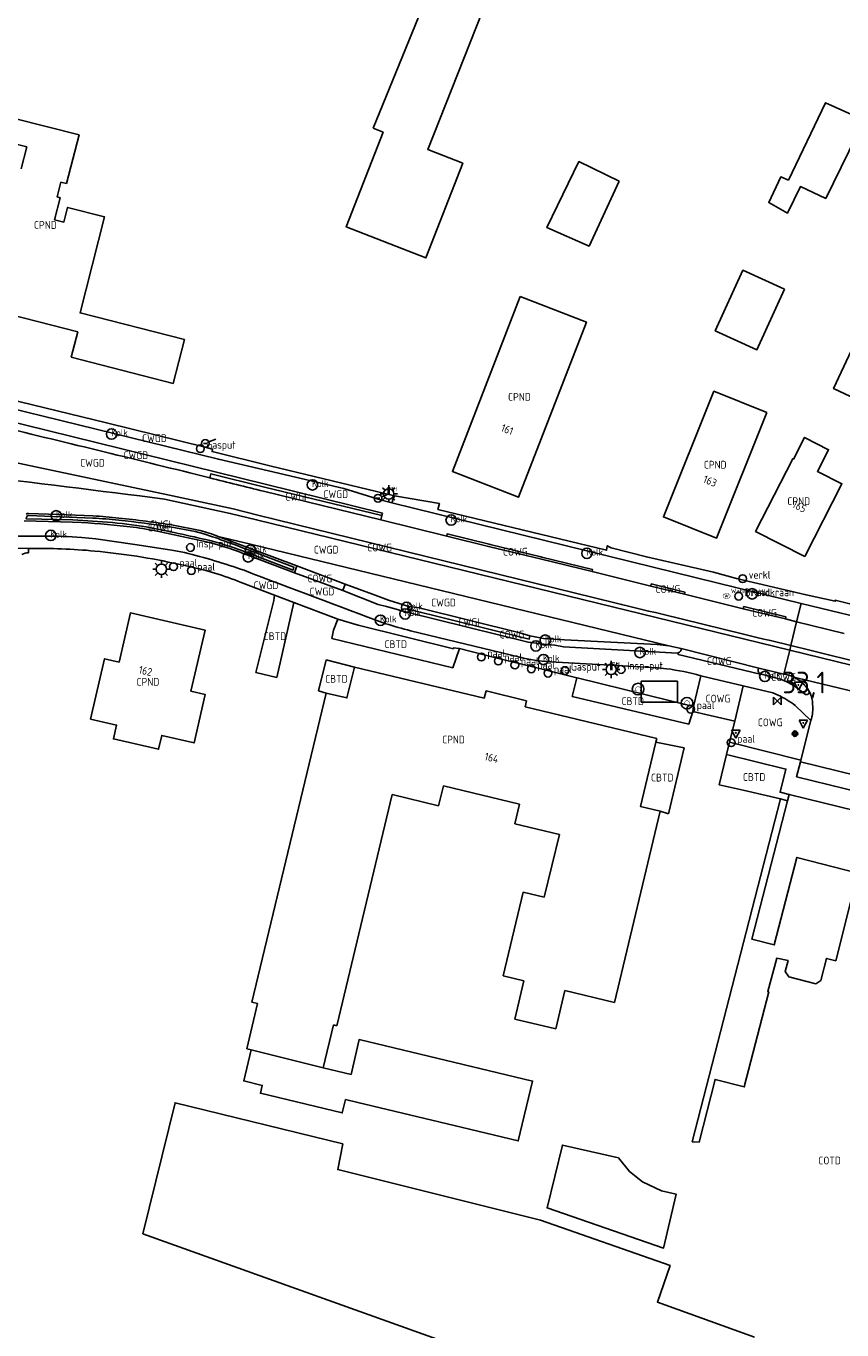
# Model space of a CAD drawing. Extents: x 163074 to 167167, y 441438 to 444019.
# Tile 5 of 49: x 163209 to 163303, y 443689 to 443840. Entities that reach past the tile are written whole.
import ezdxf
from ezdxf.enums import TextEntityAlignment as Align

# ---------------------------------------------------------------- set-up
doc = ezdxf.new("R2010")
doc.units = 0
doc.header["$LTSCALE"] = 4
doc.layers.get('0').update_dxf_attribs({"linetype": 'CONTINUOUS'})
for name, color, linetype in [('CBTD', 7, 'CONTINUOUS'), ('COTD', 7, 'CONTINUOUS'), ('COWG', 7, 'CONTINUOUS'), ('CPND', 7, 'CONTINUOUS'), ('CWGD', 7, 'CONTINUOUS'), ('CWGI', 7, 'CONTINUOUS'), ('G_BTD', 3, 'CONTINUOUS'), ('G_OTD', 32, 'CONTINUOUS'), ('G_OWG', 6, 'CONTINUOUS'), ('G_PND', 1, 'CONTINUOUS'), ('G_WGD', 7, 'CONTINUOUS'), ('G_WGI', 1, 'CONTINUOUS'), ('NAR', 7, 'CONTINUOUS'), ('PPALHM', 10, 'CONTINUOUS'), ('PVGO', 102, 'CONTINUOUS')]:
    doc.layers.add(name, color=color, linetype=linetype)
for name, color, linetype, true_color in [('PBRD', 7, 'CONTINUOUS', 0xbd2877), ('PPAL', 7, 'CONTINUOUS', 0xbd2877), ('PPUT', 7, 'CONTINUOUS', 0xbd2877), ('PSTM', 7, 'CONTINUOUS', 0xde7233)]:
    doc.layers.add(name, color=color, linetype=linetype, true_color=true_color)
doc.styles.add('ISO', font='ISO')
doc.styles.get("Standard").update_dxf_attribs({"font": 'ISO'})

# ---------------------------------------------------------------- blocks, each defined once
blk = doc.blocks.new('haltepaal')
at = {"linetype": 'ByBlock', "lineweight": -2}
h = blk.add_hatch(color=0, dxfattribs=at)
h.dxf.hatch_style = 1
h.paths.add_polyline_path([(0.15, 0.45), (0.45, 0.45), (0.45, 0.8), (-0.15, 0.8), (-0.15, -0.1), (0, -0.1, -0.414214), (-0.1, 0, -1), (0.1, 0, -0.414214), (0, -0.1), (0.15, -0.1)])
h.paths.add_polyline_path([(0.15, 0.5), (0.15, 0.75), (0.4, 0.75), (0.4, 0.5)], flags=16)
at = {"linetype": 'ByBlock', "lineweight": -2, "true_color": 0x681648}
h = blk.add_hatch(color=219, dxfattribs=at)
h.dxf.hatch_style = 1
h.paths.add_polyline_path([(0.1, 0, 1), (-0.1, 0, 1)])
at = {"color": 0, "linetype": 'ByBlock', "lineweight": -2}
blk.add_attdef('HALTEPAAL', (0.5, 0.35), '', height=0.5, dxfattribs=at)
blk = doc.blocks.new('kolk')
at = {"color": 0}
blk.add_circle((0, 0), 0.6, dxfattribs=at)
at = {"color": 0, "linetype": 'Continuous', "style": 'ISO'}
blk.add_attdef('KOLK', (-0.04, -0.26), '', height=0.8, dxfattribs=at)
blk = doc.blocks.new('verkeersteller')
at = {"color": 0}
blk.add_circle((0, 0), 0.45, dxfattribs=at)
at = {"color": 0, "style": 'ISO'}
blk.add_attdef('VERKEERSTELLER', (0.7, 0), '', height=0.9, dxfattribs=at)
blk = doc.blocks.new('verkeersbord-pl')
at = {"linetype": 'Continuous'}
blk.add_circle((0, 0), 0.03, dxfattribs=at)
blk = doc.blocks.new('verkeersbord')
at = {"color": 0}
for p, q in [((0.5, 0.32), (-0.5, 0.32)), ((-0.5, 0.32), (0, -0.6)), ((0, -0.6), (0.5, 0.32))]:
    blk.add_line(p, q, dxfattribs=at)
blk = doc.blocks.new('abri')
at = {"color": 0}
for p, q in [((-2.1, 1.2), (2.1, 1.2)), ((-2.1, -1.2), (-2.1, 1.2)), ((2.1, 1.2), (2.1, -1.2)), ((2.1, -1.2), (-2.1, -1.2))]:
    blk.add_line(p, q, dxfattribs=at)
at = {"color": 0, "linetype": 'Continuous', "style": 'ISO', "flags": 2}
blk.add_attdef('ABRI', text='', height=0.8, dxfattribs=at).set_placement((0, 0), align=Align.MIDDLE_CENTER)
blk = doc.blocks.new('aanduidingsbord')
at = {"color": 0}
for p, q in [((-0.81, -0.33), (0, 0)), ((-1.45, -0.5), (-1.01, -0.5))]:
    blk.add_line(p, q, dxfattribs=at)
blk.add_circle((-1.23, -0.5), 0.45, dxfattribs=at)
blk = doc.blocks.new('afsl-gas')
at = {"color": 0}
blk.add_circle((0, 0), 0.45, dxfattribs=at)
at = {"color": 0, "style": 'ISO'}
blk.add_attdef('AFSL-GAS', (0.7, 0), '', height=0.9, dxfattribs=at)
blk = doc.blocks.new('lichtmast')
at = {"color": 0}
for p, q in [((-0.6, 0), (-1, 0)), ((-0.71, 0.71), (-0.42, 0.42)), ((0, 0.6), (0, 1)), ((0.42, 0.42), (0.71, 0.71)), ((0.6, 0), (1, 0)), ((-0.42, -0.42), (-0.71, -0.71)), ((0, -0.6), (0, -1)), ((0.42, -0.42), (0.71, -0.71))]:
    blk.add_line(p, q, dxfattribs=at)
blk.add_circle((0, 0), 0.6, dxfattribs=at)
blk = doc.blocks.new('boom')
at = {"color": 0}
for radius in [0.315, 0.225, 0.135]:
    blk.add_circle((0, 0), radius, dxfattribs=at)
blk = doc.blocks.new('verklikker')
at = {"color": 0}
blk.add_circle((0, 0), 0.45, dxfattribs=at)
at = {"color": 0, "style": 'ISO'}
blk.add_attdef('VERKLIKKER', (0.7, 0), '', height=0.9, dxfattribs=at)
blk = doc.blocks.new('brandkraan')
at = {"color": 0}
blk.add_circle((0, 0), 0.45, dxfattribs=at)
at = {"color": 0, "style": 'ISO'}
blk.add_attdef('BRANDKRAAN', (0.7, 0), '', height=0.9, dxfattribs=at)
blk = doc.blocks.new('waterleidingput')
at = {"linetype": 'ByBlock', "lineweight": -2}
h = blk.add_hatch(color=0, dxfattribs=at)
h.dxf.hatch_style = 1
edge = h.paths.add_edge_path()
edge.add_spline(control_points=[(0.44, 0), (0.44, 0.04), (0.43, 0.09), (0.36, 0.2), (0.28, 0.26), (0.09, 0.32), (-0.02, 0.33), (-0.22, 0.29), (-0.31, 0.24), (-0.42, 0.12), (-0.44, 0.06), (-0.44, -0.06), (-0.42, -0.12), (-0.33, -0.22), (-0.28, -0.26), (-0.1, -0.33), (0.04, -0.33), (0.27, -0.27), (0.37, -0.2), (0.43, -0.08), (0.44, -0.04), (0.44, 0)], knot_values=[0, 0, 0, 0, 0.380029, 0.380029, 1.118666, 1.118666, 1.857303, 1.857303, 2.59594, 2.59594, 3.13294, 3.13294, 3.66994, 3.66994, 4.20694, 4.20694, 5.079565, 5.079565, 5.952189, 5.952189, 6.283185, 6.283185, 6.283185, 6.283185], degree=3, periodic=0)
edge = h.paths.add_edge_path(flags=16)
edge.add_ellipse((0, 0), major_axis=(0.392, 0), ratio=0.689655, start_angle=0, end_angle=360)
h = blk.add_hatch(color=0, dxfattribs=at)
h.dxf.hatch_style = 1
h.paths.add_polyline_path([(-0.05, -0.09, -0.141608), (-0.09, -0.05), (-0.1, -0.09), (-0.17, 0.17), (-0.22, 0.17), (-0.13, -0.17), (-0.08, -0.17)])
at = {"linetype": 'ByBlock', "lineweight": -2, "true_color": 0x104b6e}
h = blk.add_hatch(color=156, dxfattribs=at)
h.dxf.hatch_style = 1
h.paths.add_polyline_path([(0.1, 0, 1), (-0.1, 0, 1)])
at = {"linetype": 'ByBlock', "lineweight": -2}
h = blk.add_hatch(color=0, dxfattribs=at)
h.dxf.hatch_style = 1
h.paths.add_polyline_path([(0.02, 0.17), (-0.03, 0.17), (-0.05, 0.09, -0.269854), (0.05, 0.09)])
h = blk.add_hatch(color=0, dxfattribs=at)
h.dxf.hatch_style = 1
h.paths.add_polyline_path([(0.23, 0.17), (0.17, 0.17), (0.1, -0.09), (0.09, -0.05, -0.141608), (0.05, -0.09), (0.07, -0.17), (0.12, -0.17)])
at = {"color": 0, "linetype": 'ByBlock', "lineweight": -2}
blk.add_attdef('WATERLEIDINGPUT', (0.5, 0.35), '', height=0.5, dxfattribs=at)
blk = doc.blocks.new('klok')
at = {"color": 0}
blk.add_circle((0, 0), 0.45, dxfattribs=at)
at = {"style": 'ISO'}
blk.add_attdef('KLOK', (0.7, 0), '', height=0.9, dxfattribs=at)
blk = doc.blocks.new('fietsklem')
at = {"color": 0, "linetype": 'Continuous', "const_width": 0.05}
blk.add_lwpolyline([(-0.49, -0.2), (-0.21, -0.2, -2.286164), (0.22, -0.2), (0.48, -0.2)], format="xyb", dxfattribs=at)
at = {"color": 0}
blk.add_circle((0, 0), 0.675, dxfattribs=at)
blk = doc.blocks.new('kilometerpaal')
at = {"color": 0}
for p, q in [((-0.44, 0.44), (0.44, -0.44)), ((-0.44, -0.44), (-0.44, 0.44)), ((0.44, 0.44), (-0.44, -0.44)), ((0.44, -0.44), (0.44, 0.44))]:
    blk.add_line(p, q, dxfattribs=at)
at = {"color": 0, "style": 'ISO'}
blk.add_attdef('KILOMETERPAAL', (0.59, 0.87), '', height=2.5, dxfattribs=at)

msp = doc.modelspace()

# ---------------------------------------------------------------- linework, layer by layer
at = {"layer": 'G_BTD', "linetype": 'Continuous', "transparency": 33554687}
for points in [[(163295.889, 443750.489), (163296.68, 443750.294)], [(163299.273, 443666.685), (163301.228, 443672.835), (163276.533, 443680.687), (163222.069, 443700.168)]]:
    msp.add_lwpolyline(points, dxfattribs=at)
at = {"layer": 'G_OTD', "linetype": 'Continuous', "transparency": 33554687}
for points in [[(163248.745, 443828.13), (163256.634, 443847.53), (163262.726, 443845.118), (163255.075, 443825.648), (163259.107, 443824.079), (163254.843, 443813.109), (163245.622, 443816.695), (163249.887, 443827.666), (163248.745, 443828.13)], [(163296.796, 443822.127), (163301.078, 443831.083), (163305.557, 443829.064), (163301.13, 443819.993), (163298.188, 443821.378), (163296.683, 443818.301), (163294.519, 443819.51), (163295.914, 443822.489), (163296.796, 443822.127)], [(163277.216, 443822.006), (163273.728, 443814.486), (163268.843, 443816.634), (163272.548, 443824.266), (163277.216, 443822.006)], [(163296.346, 443809.481), (163293.151, 443802.481), (163288.336, 443804.679), (163291.531, 443811.679), (163296.346, 443809.481)], [(163307.101, 443808.808), (163312.177, 443806.583), (163308.015, 443797.283), (163307.209, 443795.563), (163302.029, 443797.992), (163305.885, 443806.215), (163307.101, 443808.808)], [(163237.23, 443773.444), (163237.291, 443774.089)], [(163235.166, 443765.112), (163237.088, 443772.864)], [(163237.088, 443772.864), (163237.23, 443773.444)], [(163239.552, 443773.226), (163237.597, 443764.553)], [(163244.146, 443770.043), (163244.623, 443771.317)], [(163243.947, 443769.084), (163244.146, 443770.043)], [(163257.97, 443765.678), (163243.947, 443769.084)], [(163258.742, 443767.902), (163257.97, 443765.678)], [(163243.286, 443766.604), (163242.393, 443762.999)], [(163243.286, 443766.604), (163246.559, 443765.76)], [(163237.597, 443764.553), (163235.166, 443765.112)], [(163271.761, 443762.37), (163272.323, 443764.516)], [(163243.303, 443762.751), (163242.393, 443762.999)], [(163285.288, 443759.162), (163271.761, 443762.37)], [(163285.728, 443760.633), (163285.288, 443759.162)], [(163281.454, 443757.078), (163284.726, 443756.417)], [(163284.726, 443756.417), (163282.907, 443748.777)], [(163288.794, 443752.131), (163289.625, 443755.644)], [(163291.562, 443751.511), (163288.794, 443752.131)], [(163295.889, 443750.489), (163291.562, 443751.511)], [(163296.877, 443751.013), (163296.68, 443750.294)], [(163296.68, 443750.294), (163296.693, 443750.291), (163292.547, 443734.278), (163295.154, 443733.599), (163297.792, 443743.736), (163304.854, 443741.921), (163302.274, 443731.763), (163301.207, 443732.039), (163300.544, 443729.474), (163299.985, 443729.101), (163296.838, 443729.913), (163296.427, 443730.53), (163296.753, 443731.79), (163295.455, 443732.06), (163294.404, 443728.214), (163294.527, 443728.182), (163291.687, 443717.158), (163288.32, 443718.026), (163286.457, 443710.756), (163285.663, 443710.823), (163295.889, 443750.489)], [(163282.907, 443748.777), (163281.964, 443749.069)], [(163234.613, 443721.454), (163233.747, 443717.856), (163235.895, 443717.339), (163235.676, 443716.429), (163245.161, 443714.146), (163245.545, 443715.706), (163246.946, 443715.37), (163258.11, 443712.689), (163265.531, 443710.908), (163267.189, 443717.831), (163247.1, 443722.641), (163246.179, 443718.607), (163242.96, 443719.378)], [(163222.069, 443700.168), (163225.799, 443715.333), (163245.203, 443710.562), (163244.633, 443707.591), (163268.094, 443701.729), (163283.101, 443696.491), (163281.637, 443692.251), (163292.875, 443688.206)], [(163278.387, 443707.383), (163279.908, 443706.192), (163282.091, 443705.134), (163283.811, 443704.737), (163282.355, 443698.519), (163268.862, 443703.15), (163270.648, 443710.426), (163277.13, 443708.971), (163278.387, 443707.383)]]:
    msp.add_lwpolyline(points, dxfattribs=at)
at = {"layer": 'G_OWG', "linetype": 'Continuous', "transparency": 33554687}
for points in [[(163312.732, 443770.884), (163302.198, 443773.492), (163302.214, 443773.38), (163298.84, 443774.115), (163290.802, 443776.012), (163288.119, 443776.744), (163280.366, 443778.511), (163276.298, 443779.548), (163275.83, 443779.799), (163275.747, 443779.271), (163256.231, 443784.01), (163256.409, 443784.691), (163251.205, 443785.58)], [(163208.832, 443779.48), (163208.83, 443778.988)], [(163239.617, 443776.654), (163239.876, 443777.473)], [(163245.21, 443774.615), (163245.497, 443775.335)], [(163297.081, 443768.243), (163296.953, 443767.716)], [(163290.581, 443759.483), (163291.567, 443763.573)], [(163285.803, 443761.192), (163285.728, 443760.633)], [(163290.581, 443759.483), (163285.728, 443760.633)], [(163290.581, 443759.483), (163289.983, 443757.073)]]:
    msp.add_lwpolyline(points, dxfattribs=at)
for points in [[(163208.83, 443778.988, 0.1762949), (163208.076, 443778.771)], [(163284.347, 443767.634, -0.1086449), (163284.03, 443767.397)], [(163284.347, 443767.634, 0.267532), (163284.377, 443767.911)], [(163293.384, 443765.65, 0.4404227), (163293.544, 443764.96)]]:
    msp.add_lwpolyline(points, format="xyb", dxfattribs=at)
at = {"layer": 'G_PND', "linetype": 'Continuous', "transparency": 33554687}
for points in [[(163213.243, 443821.727), (163214.685, 443827.342), (163207.073, 443829.297)], [(163206.368, 443826.552), (163208.629, 443825.971), (163207.971, 443823.413)], [(163198.98, 443808.535), (163214.534, 443804.558), (163213.782, 443801.617), (163225.588, 443798.597), (163226.883, 443803.659), (163214.795, 443806.752), (163217.639, 443817.868), (163213.351, 443818.965), (163212.915, 443817.261), (163211.844, 443817.535), (163212.497, 443820.088), (163212.16, 443820.174), (163212.591, 443821.881), (163213.243, 443821.727)], [(163265.759, 443808.657), (163273.426, 443805.683), (163265.564, 443785.412), (163257.897, 443788.387), (163265.759, 443808.657)], [(163294.313, 443795.228), (163288.469, 443780.672), (163282.34, 443783.132), (163288.183, 443797.689), (163294.313, 443795.228)], [(163298.686, 443778.554), (163293.008, 443781.455), (163297.307, 443789.871), (163297.395, 443789.826), (163298.674, 443792.331), (163301.441, 443790.917), (163300.161, 443788.413), (163302.985, 443786.97), (163298.686, 443778.554)], [(163219.325, 443766.334), (163220.638, 443772.032), (163229.266, 443770.044), (163227.63, 443762.952), (163229.287, 443762.57), (163227.999, 443756.985), (163224.267, 443757.846), (163223.896, 443756.237), (163218.661, 443757.444), (163219.032, 443759.053), (163216.029, 443759.745), (163217.638, 443766.723), (163219.325, 443766.334)], [(163243.303, 443762.751), (163245.701, 443762.182), (163246.559, 443765.76)], [(163246.559, 443765.76), (163261.596, 443762.153)], [(163234.675, 443726.984), (163243.303, 443762.751)], [(163261.596, 443762.153), (163261.797, 443762.991)], [(163261.797, 443762.991), (163266.491, 443761.866)], [(163266.491, 443761.866), (163266.323, 443761.165)], [(163266.323, 443761.165), (163281.557, 443757.509)], [(163281.454, 443757.078), (163279.664, 443749.621), (163281.964, 443749.069)], [(163281.557, 443757.509), (163281.454, 443757.078)], [(163250.928, 443751), (163244.523, 443724.241)], [(163256.303, 443749.713), (163250.928, 443751)], [(163256.856, 443752.021), (163256.303, 443749.713)], [(163265.687, 443749.905), (163256.856, 443752.021)], [(163265.139, 443747.619), (163265.687, 443749.905)], [(163281.964, 443749.069), (163276.654, 443726.939)], [(163270.283, 443746.386), (163265.139, 443747.619)], [(163268.542, 443739.124), (163270.283, 443746.386)], [(163263.783, 443730.018), (163266.107, 443739.708)], [(163266.107, 443739.708), (163268.542, 443739.124)], [(163266.175, 443729.444), (163263.783, 443730.018)], [(163265.112, 443725.015), (163266.175, 443729.444)], [(163270.932, 443728.312), (163269.867, 443723.874)], [(163276.654, 443726.939), (163270.932, 443728.312)], [(163234.098, 443721.578), (163235.36, 443726.819)], [(163235.36, 443726.819), (163234.675, 443726.984)], [(163244.147, 443724.331), (163242.96, 443719.378)], [(163244.523, 443724.241), (163244.147, 443724.331)], [(163269.867, 443723.874), (163265.112, 443725.015)], [(163234.613, 443721.454), (163234.098, 443721.578)], [(163234.613, 443721.454), (163242.96, 443719.378)]]:
    msp.add_lwpolyline(points, dxfattribs=at)
at = {"layer": 'G_WGD', "linetype": 'Continuous', "transparency": 33554687}
for points in [[(163251.205, 443785.58), (163236.768, 443789.067), (163230.093, 443790.698), (163230.114, 443790.991), (163229.271, 443791.199), (163217.859, 443794.02), (163212.149, 443795.418), (163206.438, 443796.808), (163195.01, 443799.564)], [(163250.9, 443784.757), (163249.707, 443785.057), (163245.336, 443786.422), (163236.62, 443788.462), (163230.822, 443789.819), (163202.485, 443796.769), (163193.726, 443798.874)], [(163205.53, 443794.472), (163236.24, 443786.911), (163249.795, 443783.573), (163249.73, 443783.291)], [(163202.312, 443790.485), (163224.962, 443785.703), (163232.534, 443784.055), (163235.366, 443783.345), (163272.001, 443774.34)], [(163236.045, 443786.115), (163249.611, 443782.806)], [(163296.953, 443767.716), (163235.235, 443782.812), (163232.191, 443783.543), (163224.573, 443785.198)], [(163251.205, 443785.58), (163250.9, 443784.757)], [(163250.9, 443784.757), (163288.685, 443775.457), (163298.268, 443773.132)], [(163208.318, 443782.668), (163213.943, 443782.543), (163214.954, 443782.488)], [(163216.295, 443783.254), (163212.307, 443783.43), (163208.826, 443783.547)], [(163249.611, 443782.806), (163249.73, 443783.291)], [(163257.244, 443780.923), (163249.611, 443782.806)], [(163223.916, 443781.443), (163229.771, 443780.159)], [(163228.704, 443781.569), (163225.592, 443782.19)], [(163262.152, 443779.966), (163257.296, 443781.172), (163257.244, 443780.923)], [(163202.077, 443781.025), (163207.657, 443780.914), (163210.527, 443780.926)], [(163202.397, 443779.622), (163208.832, 443779.48)], [(163215.006, 443780.76), (163216.609, 443780.582), (163221.16, 443779.938), (163225.429, 443779.28), (163226.895, 443779.003)], [(163239.876, 443777.473), (163234.428, 443779.52), (163230.791, 443780.888)], [(163230.791, 443780.888), (163234.54, 443779.976), (163282.961, 443768.199)], [(163257.244, 443780.923), (163262.101, 443779.731)], [(163262.244, 443779.693), (163262.101, 443779.731)], [(163262.293, 443779.947), (163262.152, 443779.966)], [(163262.244, 443779.693), (163268.074, 443778.281)], [(163262.293, 443779.947), (163268.14, 443778.515)], [(163234.225, 443778.693), (163239.617, 443776.654)], [(163268.074, 443778.281), (163268.232, 443778.237)], [(163268.14, 443778.515), (163268.272, 443778.478)], [(163274.067, 443776.802), (163268.232, 443778.237)], [(163274.067, 443776.802), (163274.123, 443777.049), (163268.272, 443778.478)], [(163226.213, 443777.659), (163227.268, 443777.434)], [(163239.617, 443776.654), (163245.21, 443774.615)], [(163239.876, 443777.473), (163245.497, 443775.335)], [(163274.067, 443776.802), (163280.878, 443775.135)], [(163237.291, 443774.089), (163233.456, 443775.552)], [(163252.876, 443772.782), (163250.491, 443773.496), (163248.65, 443774.19), (163245.497, 443775.335)], [(163284.779, 443774.187), (163284.828, 443774.423), (163280.931, 443775.374), (163280.878, 443775.135)], [(163284.779, 443774.187), (163280.878, 443775.135)], [(163237.291, 443774.089), (163239.552, 443773.226)], [(163284.03, 443767.397), (163283.958, 443767.38), (163270.777, 443768.117), (163269.779, 443768.309), (163268.809, 443768.38), (163266.666, 443768.631), (163252.633, 443772.1), (163250.27, 443772.769), (163249.31, 443772.998), (163245.21, 443774.615)], [(163291.567, 443772.507), (163284.779, 443774.187)], [(163244.432, 443771.374), (163239.552, 443773.226)], [(163266.866, 443769.361), (163265.714, 443769.709), (163254.057, 443772.606), (163252.876, 443772.782)], [(163296.448, 443771.322), (163296.496, 443771.574), (163291.656, 443772.767), (163291.567, 443772.507)], [(163296.448, 443771.322), (163291.567, 443772.507)], [(163298.268, 443773.132), (163297.751, 443771.003)], [(163298.268, 443773.132), (163308.181, 443770.726), (163327.659, 443765.904)], [(163244.623, 443771.317), (163244.432, 443771.374)], [(163244.623, 443771.317), (163246.983, 443770.611), (163258.013, 443767.875), (163258.038, 443768), (163258.706, 443767.911), (163258.742, 443767.902)], [(163296.448, 443771.322), (163297.751, 443771.003)], [(163297.081, 443768.243), (163297.751, 443771.003)], [(163303.254, 443769.656), (163297.751, 443771.003)], [(163253.066, 443769.961), (163265.695, 443766.886)], [(163282.961, 443768.199), (163281.613, 443768.353), (163270.894, 443768.923), (163268.463, 443769.082), (163267.471, 443769.24), (163266.866, 443769.361)], [(163262.948, 443766.826), (163258.742, 443767.902)], [(163284.377, 443767.911), (163282.961, 443768.199)], [(163293.384, 443765.65), (163284.377, 443767.911)], [(163296.282, 443764.95), (163296.953, 443767.716)], [(163296.953, 443767.716), (163366.849, 443750.619), (163368.76, 443750.081), (163373.323, 443748.291)], [(163267.507, 443765.702), (163262.948, 443766.826)], [(163269.149, 443766.353), (163270.652, 443766.298), (163281.665, 443765.651), (163282.681, 443765.568)], [(163293.544, 443764.96), (163293.541, 443764.936), (163284.04, 443767.204), (163284.03, 443767.397)], [(163272.323, 443764.516), (163267.507, 443765.702)], [(163286.664, 443764.746), (163285.803, 443761.192)], [(163291.567, 443763.573), (163286.664, 443764.746)], [(163296.282, 443764.95), (163293.384, 443765.65)], [(163293.544, 443764.96), (163295.32, 443764.529)], [(163296.282, 443764.95), (163296.408, 443764.92)], [(163297.428, 443764.581), (163297.738, 443764.506), (163308.672, 443761.872)], [(163299.181, 443763.003), (163298.994, 443763.29), (163298.967, 443763.324), (163298.783, 443763.559), (163298.719, 443763.628), (163298.643, 443763.709), (163298.55, 443763.809), (163298.425, 443763.926), (163298.405, 443763.943), (163298.373, 443763.971), (163298.295, 443764.038), (163298.138, 443764.156), (163298.046, 443764.218), (163297.896, 443764.316), (163297.733, 443764.425), (163297.72, 443764.432), (163297.428, 443764.581)], [(163272.323, 443764.516), (163272.349, 443764.509), (163285.803, 443761.192)], [(163291.567, 443763.573), (163294.98, 443762.772), (163295.619, 443762.512)], [(163296.784, 443763.967), (163297.465, 443763.592), (163298.783, 443762.585), (163298.885, 443762.566), (163298.988, 443762.581), (163299.08, 443762.629), (163299.119, 443762.663), (163299.152, 443762.704), (163299.195, 443762.798), (163299.205, 443762.902), (163299.181, 443763.003)], [(163299.181, 443763.003), (163299.323, 443762.721), (163299.408, 443762.5), (163299.437, 443762.426), (163299.483, 443762.275), (163299.505, 443762.187), (163299.515, 443762.145), (163299.521, 443762.122), (163299.573, 443761.826), (163299.576, 443761.811), (163299.599, 443761.496), (163299.626, 443761.106), (163299.623, 443760.883), (163299.62, 443760.715), (163299.604, 443760.52), (163299.6, 443760.486), (163299.58, 443760.326), (163299.541, 443760.12), (163299.517, 443759.992), (163299.508, 443759.942), (163299.473, 443759.816), (163299.403, 443759.565)], [(163299.403, 443759.565), (163297.563, 443761.317)], [(163299.403, 443759.565), (163298.25, 443754.977)], [(163289.983, 443757.073), (163289.625, 443755.644)], [(163289.983, 443757.073), (163298.25, 443754.977)], [(163289.625, 443755.644), (163296.519, 443753.946), (163295.844, 443751.278), (163296.877, 443751.013)], [(163298.2, 443754.787), (163297.741, 443753.059), (163333.676, 443744.261)], [(163298.25, 443754.977), (163298.2, 443754.787)], [(163557.278, 443669.191), (163546.628, 443673.779), (163529.746, 443681.242), (163520.768, 443684.904), (163485.19, 443700.192), (163472.202, 443705.406), (163469.808, 443704.604), (163467.858, 443704.133), (163465.845, 443704.13), (163463.869, 443704.566), (163435.408, 443715.101), (163419.851, 443720.712), (163405, 443725.702), (163386.191, 443731.792), (163367.866, 443737.165), (163350.51, 443741.996), (163343.716, 443743.79), (163333.089, 443746.236), (163298.2, 443754.787)], [(163333.676, 443744.261), (163332.426, 443739.445), (163331.4, 443739.691), (163332.089, 443742.389), (163320.507, 443745.196), (163308.557, 443748.137), (163296.877, 443751.013)]]:
    msp.add_lwpolyline(points, dxfattribs=at)
for points in [[(163205.329, 443793.637, -0.0022415), (163229.822, 443787.658)], [(163201.88, 443788.025, -0.0016326), (163224.573, 443785.198)], [(163229.822, 443787.658, 0.0050308), (163236.045, 443786.115)], [(163208.826, 443783.547, 0.2000619), (163208.552, 443783.464)], [(163219.304, 443783.01, 0.0139473), (163216.295, 443783.254)], [(163225.592, 443782.19, 0.0104838), (163219.304, 443783.01)], [(163214.954, 443782.488, -0.0159704), (163220.962, 443781.952)], [(163220.962, 443781.952, -0.0179909), (163223.916, 443781.443)], [(163228.704, 443781.569, -0.0253537), (163230.791, 443780.888)], [(163210.527, 443780.926, -0.0187533), (163215.006, 443780.76)], [(163229.771, 443780.159, -0.0341247), (163234.225, 443778.693)], [(163208.832, 443779.48, -0.0264667), (163216.501, 443779.189)], [(163216.501, 443779.189, -0.0317051), (163226.213, 443777.659)], [(163226.895, 443779.003, -0.0243402), (163233.799, 443776.955)], [(163233.456, 443775.552, 0.0449009), (163227.268, 443777.434)], [(163233.799, 443776.955, 0.0030351), (163250.181, 443770.781)], [(163297.081, 443768.243, 0.0002065), (163272.001, 443774.34)], [(163250.181, 443770.781, 0.0186858), (163253.066, 443769.961)], [(163366.992, 443751.116, 0.0006436), (163297.081, 443768.243)], [(163265.695, 443766.886, 0.0408328), (163269.149, 443766.353)], [(163286.664, 443764.746, 0.0371806), (163282.681, 443765.568)], [(163295.32, 443764.529, -0.0452337), (163296.784, 443763.967)], [(163297.428, 443764.581, 0.0791417), (163296.408, 443764.92)], [(163297.563, 443761.317, 0.0531407), (163295.619, 443762.512)]]:
    msp.add_lwpolyline(points, format="xyb", dxfattribs=at)
at = {"layer": 'G_WGI', "linetype": 'Continuous', "transparency": 33554687}
for points in [[(163229.822, 443787.658), (163229.938, 443788.119), (163236.164, 443786.6), (163249.73, 443783.291)], [(163217.984, 443782.517), (163213.952, 443782.792), (163208.574, 443782.913), (163208.59, 443783.072), (163208.726, 443783.285), (163208.821, 443783.297), (163209.811, 443783.279), (163216.282, 443783.004)], [(163225.233, 443781.997), (163228.142, 443781.44), (163229.136, 443781.187)], [(163234.368, 443779.275), (163239.564, 443777.321), (163239.457, 443776.984), (163234.285, 443778.938)], [(163266.866, 443769.361), (163266.79, 443769.007), (163252.767, 443772.459), (163252.876, 443772.782)]]:
    msp.add_lwpolyline(points, dxfattribs=at)
for points in [[(163216.282, 443783.004, -0.0140221), (163219.275, 443782.762)], [(163219.275, 443782.762, -0.0088785), (163225.233, 443781.997)], [(163222.471, 443781.973, 0.0236278), (163217.984, 443782.517)], [(163229.826, 443780.403, 0.0100391), (163222.471, 443781.973)], [(163234.368, 443779.275, 0.0137422), (163229.136, 443781.187)], [(163234.285, 443778.938, 0.0338235), (163229.826, 443780.403)]]:
    msp.add_lwpolyline(points, format="xyb", dxfattribs=at)

# ---------------------------------------------------------------- block references
at = {"layer": 'PBRD', "transparency": 33554687}
for name, p in [('aanduidingsbord', (163230.531, 443792.142)), ('aanduidingsbord', (163250.53, 443785.797)), ('verkeersbord', (163297.955, 443763.681)), ('verkeersbord', (163298.526, 443759.289)), ('verkeersbord', (163290.712, 443758.146))]:
    msp.add_blockref(name, p, dxfattribs=at)
msp.add_blockref('verklikker', (163291.505, 443775.984), dxfattribs=at).add_auto_attribs({'VERKLIKKER': 'verkl '})
at = {"layer": 'PPAL', "transparency": 33554687}
for name, p in [('lichtmast', (163250.53, 443785.797)), ('lichtmast', (163224.213, 443777.071)), ('lichtmast', (163276.288, 443765.49)), ('verkeersbord-pl', (163297.955, 443763.681)), ('verkeersbord-pl', (163298.526, 443759.289)), ('verkeersbord-pl', (163290.712, 443758.146))]:
    msp.add_blockref(name, p, dxfattribs=at)
for name, p, values in [('haltepaal', (163250.53, 443785.797), {'HALTEPAAL': 'H'}), ('verkeersteller', (163225.617, 443777.383), {'VERKEERSTELLER': 'paal'}), ('verkeersteller', (163227.675, 443776.925), {'VERKEERSTELLER': 'paal'}), ('verkeersteller', (163261.257, 443766.92), {'VERKEERSTELLER': 'paal'}), ('verkeersteller', (163263.213, 443766.465), {'VERKEERSTELLER': 'paal'}), ('verkeersteller', (163265.136, 443765.991), {'VERKEERSTELLER': 'paal'}), ('verkeersteller', (163267.045, 443765.556), {'VERKEERSTELLER': 'paal'}), ('verkeersteller', (163268.966, 443765.055), {'VERKEERSTELLER': 'paal'}), ('haltepaal', (163276.288, 443765.49), {'HALTEPAAL': 'H'}), ('verkeersteller', (163285.489, 443760.891), {'VERKEERSTELLER': 'paal'}), ('verkeersteller', (163290.179, 443757.013), {'VERKEERSTELLER': 'paal'})]:
    msp.add_blockref(name, p, dxfattribs=at).add_auto_attribs(values)
at = {"layer": 'PPALHM', "transparency": 33554687}
msp.add_blockref('kilometerpaal', (163295.529, 443761.846), dxfattribs=at).add_auto_attribs({'KILOMETERPAAL': '33,1'})
at = {"layer": 'PPUT', "transparency": 33554687}
for name, p, values in [('kolk', (163218.45, 443792.734), {'KOLK': 'Kolk'}), ('afsl-gas', (163228.715, 443791.04), {'AFSL-GAS': 'Gasput'}), ('kolk', (163241.702, 443786.846), {'KOLK': 'Kolk'}), ('kolk', (163212.05, 443783.267), {'KOLK': 'Kolk'}), ('kolk', (163257.756, 443782.773), {'KOLK': 'Kolk'}), ('kolk', (163211.409, 443780.995), {'KOLK': 'Kolk'}), ('klok', (163227.579, 443779.602), {'KLOK': 'Insp-put'}), ('kolk', (163234.531, 443779.292), {'KOLK': 'Kolk'}), ('kolk', (163234.273, 443778.514), {'KOLK': 'Kolk'}), ('kolk', (163273.471, 443778.923), {'KOLK': 'Kolk'}), ('waterleidingput', (163289.645, 443773.989), {'WATERLEIDINGPUT': 'WaterLput'}), ('brandkraan', (163291.041, 443773.956), {'BRANDKRAAN': 'Brandkraan'}), ('kolk', (163292.595, 443774.236), {'KOLK': 'Kolk'}), ('kolk', (163252.422, 443771.907), {'KOLK': 'Kolk'}), ('kolk', (163252.599, 443772.669), {'KOLK': 'Kolk'}), ('kolk', (163249.573, 443771.176), {'KOLK': 'Kolk'}), ('kolk', (163268.654, 443768.878), {'KOLK': 'Kolk'}), ('kolk', (163267.569, 443768.2), {'KOLK': 'Kolk'}), ('kolk', (163279.617, 443767.446), {'KOLK': 'Kolk'}), ('kolk', (163268.445, 443766.629), {'KOLK': 'Kolk'}), ('afsl-gas', (163270.929, 443765.352), {'AFSL-GAS': 'Gasput'}), ('klok', (163277.436, 443765.471), {'KLOK': 'Insp-put'}), ('kolk', (163294.067, 443764.673), {'KOLK': 'Kolk'})]:
    msp.add_blockref(name, p, dxfattribs=at).add_auto_attribs(values)
at = {"layer": 'PSTM', "transparency": 33554687}
for name, p in [('fietsklem', (163279.398, 443763.212)), ('abri', (163281.864, 443762.908)), ('fietsklem', (163285.057, 443761.579))]:
    msp.add_blockref(name, p, dxfattribs=at)
at = {"layer": 'PVGO', "transparency": 33554687}
msp.add_blockref('boom', (163297.561, 443758.048), dxfattribs=at)

# ---------------------------------------------------------------- texts
at = {"layer": 'CBTD', "transparency": 33554687, "style": 'ISO'}
for p in [(163237.359, 443769.336), (163251.345, 443768.408), (163244.476, 443764.385), (163278.782, 443761.814), (163282.195, 443752.963), (163292.836, 443753.032)]:
    msp.add_text('CBTD', height=0.9, dxfattribs=at).set_placement(p, align=Align.MIDDLE_CENTER)
at = {"layer": 'COTD', "transparency": 33554687, "style": 'ISO'}
msp.add_text('COTD', height=0.9, dxfattribs=at).set_placement((163301.569, 443708.645), align=Align.MIDDLE_CENTER)
at = {"layer": 'COWG', "transparency": 33554687, "style": 'ISO'}
for p in [(163224.096, 443781.903), (163249.481, 443779.601), (163265.192, 443779.108), (163242.557, 443776.018), (163282.853, 443774.78), (163294.032, 443772.045), (163264.805, 443769.513), (163288.787, 443766.438), (163296.253, 443764.578), (163288.648, 443762.106), (163294.693, 443759.359)]:
    msp.add_text('COWG', height=0.9, dxfattribs=at).set_placement(p, align=Align.MIDDLE_CENTER)
at = {"layer": 'CPND', "transparency": 33554687, "style": 'ISO'}
for p in [(163210.787, 443816.93), (163265.662, 443797.036), (163288.327, 443789.18), (163297.997, 443784.956), (163222.658, 443764.045), (163258.031, 443757.374)]:
    msp.add_text('CPND', height=0.9, dxfattribs=at).set_placement(p, align=Align.MIDDLE_CENTER)
at = {"layer": 'CWGD', "transparency": 33554687, "style": 'ISO'}
for p in [(163223.409, 443792.249), (163221.261, 443790.277), (163216.239, 443789.398), (163244.405, 443785.77), (163243.29, 443779.345), (163236.325, 443775.226), (163242.806, 443774.513), (163256.876, 443773.224)]:
    msp.add_text('CWGD', height=0.9, dxfattribs=at).set_placement(p, align=Align.MIDDLE_CENTER)
at = {"layer": 'CWGI', "transparency": 33554687, "style": 'ISO'}
for p in [(163239.776, 443785.462), (163224.096, 443782.277), (163259.817, 443770.95)]:
    msp.add_text('CWGI', height=0.9, dxfattribs=at).set_placement(p, align=Align.MIDDLE_CENTER)
at = {"layer": 'NAR', "transparency": 33554687, "style": 'ISO'}
for s, rotation, p in [('161', 338.8, (163264.246, 443793.253)), ('163', 338.1, (163287.729, 443787.282)), ('165', 332.9, (163298.083, 443784.34)), ('162', 347, (163222.376, 443765.307)), ('164', 346.5, (163262.44, 443755.259))]:
    msp.add_text(s, height=0.9, rotation=rotation, dxfattribs=at).set_placement(p, align=Align.MIDDLE_CENTER)

doc.saveas('drawing.dxf')
